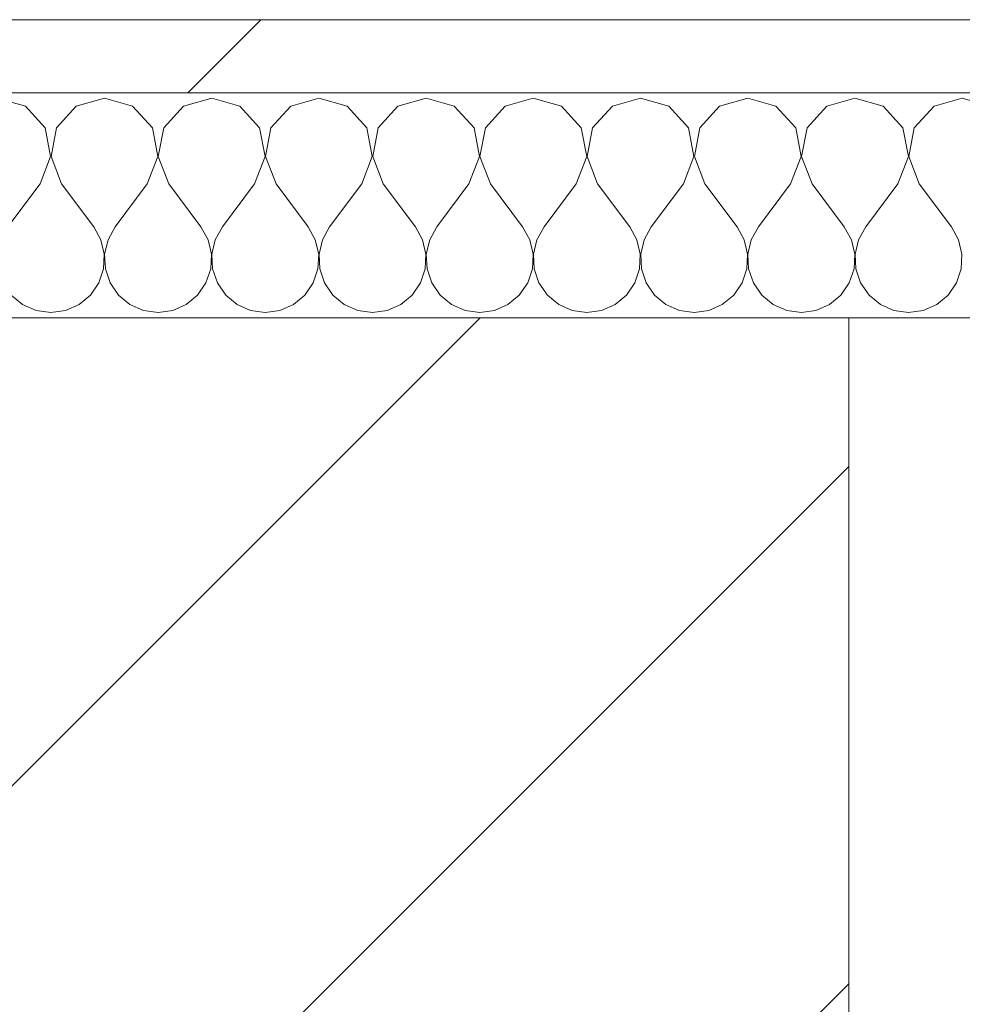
# Model space of a CAD drawing. Header units: millimetres. Extents: x -40968 to 13979, y -19284 to 4746.
# Tile 200 of 234: x -12634 to -12467, y -1184 to -1009. Entities that reach past the tile are written whole.
import ezdxf

# ---------------------------------------------------------------- set-up
doc = ezdxf.new("R2010")
doc.units = ezdxf.units.MM
doc.header["$MEASUREMENT"] = 0
doc.linetypes.add('Wipeout_Contour', pattern=[1000, 0, -1000])
doc.layers.add('10_ESTR_Pilars', color=7, linetype='Continuous')
doc.layers.add('Nuevo_08_E_Envans secs', color=7, linetype='Continuous')
for name, color, linetype, lineweight in [('10_ESTR_Pilars_Pluma_Nº__28', 7, 'Continuous', 20), ('10_ESTR_Pilars_Pluma_Nº__42', 8, 'Continuous', 25), ('Nuevo_08_E_Envans secs_Pluma_Nº__1', 7, 'Continuous', 5)]:
    doc.layers.add(name, color=color, linetype=linetype, lineweight=lineweight)
doc.layers.add('Nuevo_08_E_Envans secs_Pluma_Nº__102', color=7, linetype='Continuous', lineweight=5, true_color=0xcccccc)
doc.layers.add('Nuevo_08_E_Envans secs_Pluma_Nº__177', color=7, linetype='Continuous', lineweight=15, true_color=0xf7e046)

# ---------------------------------------------------------------- blocks, each defined once
blk = doc.blocks.new('*X254')
at = {"layer": 'Nuevo_08_E_Envans secs_Pluma_Nº__102', "color": 254, "linetype": 'Continuous', "lineweight": 5, "true_color": 0xcccccc}
for p, q in [((-12633.09, -1024.18), (-12638.1, -1022.76)), ((-12619.05, -1022.76), (-12624.05, -1024.18)), ((-12614.04, -1024.18), (-12619.05, -1022.76)), ((-12600, -1022.76), (-12605.01, -1024.18)), ((-12594.99, -1024.18), (-12600, -1022.76)), ((-12580.95, -1022.76), (-12585.96, -1024.18)), ((-12575.95, -1024.18), (-12580.95, -1022.76)), ((-12561.9, -1022.76), (-12566.91, -1024.18)), ((-12556.9, -1024.18), (-12561.9, -1022.76)), ((-12542.86, -1022.76), (-12547.86, -1024.18)), ((-12537.85, -1024.18), (-12542.86, -1022.76)), ((-12523.81, -1022.76), (-12528.82, -1024.18)), ((-12518.8, -1024.18), (-12523.81, -1022.76)), ((-12504.76, -1022.76), (-12509.77, -1024.18)), ((-12499.75, -1024.18), (-12504.76, -1022.76)), ((-12485.71, -1022.76), (-12490.72, -1024.18)), ((-12480.71, -1024.18), (-12485.71, -1022.76)), ((-12466.67, -1022.76), (-12471.67, -1024.18)), ((-12461.66, -1024.18), (-12466.67, -1022.76)), ((-12629.58, -1028.02), (-12633.09, -1024.18)), ((-12624.05, -1024.18), (-12627.57, -1028.02)), ((-12610.53, -1028.02), (-12614.04, -1024.18)), ((-12605.01, -1024.18), (-12608.52, -1028.02)), ((-12591.48, -1028.02), (-12594.99, -1024.18)), ((-12585.96, -1024.18), (-12589.47, -1028.02)), ((-12572.43, -1028.02), (-12575.95, -1024.18)), ((-12566.91, -1024.18), (-12570.42, -1028.02)), ((-12553.39, -1028.02), (-12556.9, -1024.18)), ((-12547.86, -1024.18), (-12551.38, -1028.02)), ((-12534.34, -1028.02), (-12537.85, -1024.18)), ((-12528.82, -1024.18), (-12532.33, -1028.02)), ((-12515.29, -1028.02), (-12518.8, -1024.18)), ((-12509.77, -1024.18), (-12513.28, -1028.02)), ((-12496.24, -1028.02), (-12499.75, -1024.18)), ((-12490.72, -1024.18), (-12494.23, -1028.02)), ((-12477.2, -1028.02), (-12480.71, -1024.18)), ((-12471.67, -1024.18), (-12475.19, -1028.02)), ((-12628.61, -1033.14), (-12629.58, -1028.02)), ((-12627.57, -1028.02), (-12628.53, -1033.14)), ((-12609.56, -1033.14), (-12610.53, -1028.02)), ((-12608.52, -1028.02), (-12609.49, -1033.14)), ((-12590.51, -1033.14), (-12591.48, -1028.02)), ((-12589.47, -1028.02), (-12590.44, -1033.14)), ((-12571.47, -1033.14), (-12572.43, -1028.02)), ((-12570.42, -1028.02), (-12571.39, -1033.14)), ((-12552.42, -1033.14), (-12553.39, -1028.02)), ((-12551.38, -1028.02), (-12552.34, -1033.14)), ((-12533.37, -1033.14), (-12534.34, -1028.02)), ((-12532.33, -1028.02), (-12533.29, -1033.14)), ((-12514.32, -1033.14), (-12515.29, -1028.02)), ((-12513.28, -1028.02), (-12514.25, -1033.14)), ((-12495.28, -1033.14), (-12496.24, -1028.02)), ((-12494.23, -1028.02), (-12495.2, -1033.14)), ((-12476.23, -1033.14), (-12477.2, -1028.02)), ((-12475.19, -1028.02), (-12476.15, -1033.14)), ((-12630.48, -1038), (-12628.61, -1033.14)), ((-12628.53, -1033.14), (-12626.67, -1038)), ((-12611.43, -1038), (-12609.56, -1033.14)), ((-12609.49, -1033.14), (-12607.62, -1038)), ((-12592.38, -1038), (-12590.51, -1033.14)), ((-12590.44, -1033.14), (-12588.57, -1038)), ((-12573.33, -1038), (-12571.47, -1033.14)), ((-12571.39, -1033.14), (-12569.52, -1038)), ((-12554.29, -1038), (-12552.42, -1033.14)), ((-12552.34, -1033.14), (-12550.48, -1038)), ((-12535.24, -1038), (-12533.37, -1033.14)), ((-12533.29, -1033.14), (-12531.43, -1038)), ((-12516.19, -1038), (-12514.32, -1033.14)), ((-12514.25, -1033.14), (-12512.38, -1038)), ((-12497.14, -1038), (-12495.28, -1033.14)), ((-12495.2, -1033.14), (-12493.33, -1038)), ((-12478.1, -1038), (-12476.23, -1033.14)), ((-12476.15, -1033.14), (-12474.29, -1038)), ((-12630.48, -1038), (-12636.19, -1045.61)), ((-12626.67, -1038), (-12620.95, -1045.61)), ((-12611.43, -1038), (-12617.14, -1045.61)), ((-12607.62, -1038), (-12601.9, -1045.61)), ((-12592.38, -1038), (-12598.1, -1045.61)), ((-12588.57, -1038), (-12582.86, -1045.61)), ((-12573.33, -1038), (-12579.05, -1045.61)), ((-12569.52, -1038), (-12563.81, -1045.61)), ((-12554.29, -1038), (-12560, -1045.61)), ((-12550.48, -1038), (-12544.76, -1045.61)), ((-12535.24, -1038), (-12540.95, -1045.61)), ((-12531.43, -1038), (-12525.71, -1045.61)), ((-12516.19, -1038), (-12521.9, -1045.61)), ((-12512.38, -1038), (-12506.67, -1045.61)), ((-12497.14, -1038), (-12502.86, -1045.61)), ((-12493.33, -1038), (-12487.62, -1045.61)), ((-12478.1, -1038), (-12483.81, -1045.61)), ((-12474.29, -1038), (-12468.57, -1045.61)), ((-12619.68, -1047.91), (-12620.95, -1045.61)), ((-12617.14, -1045.61), (-12618.41, -1047.91)), ((-12600.63, -1047.91), (-12601.9, -1045.61)), ((-12598.1, -1045.61), (-12599.37, -1047.91)), ((-12581.59, -1047.91), (-12582.86, -1045.61)), ((-12579.05, -1045.61), (-12580.32, -1047.91)), ((-12562.54, -1047.91), (-12563.81, -1045.61)), ((-12560, -1045.61), (-12561.27, -1047.91)), ((-12543.49, -1047.91), (-12544.76, -1045.61)), ((-12540.95, -1045.61), (-12542.22, -1047.91)), ((-12524.44, -1047.91), (-12525.71, -1045.61)), ((-12521.9, -1045.61), (-12523.18, -1047.91)), ((-12505.4, -1047.91), (-12506.67, -1045.61)), ((-12502.86, -1045.61), (-12504.13, -1047.91)), ((-12486.35, -1047.91), (-12487.62, -1045.61)), ((-12483.81, -1045.61), (-12485.08, -1047.91)), ((-12467.3, -1047.91), (-12468.57, -1045.61)), ((-12619.09, -1050.47), (-12619.68, -1047.91)), ((-12618.41, -1047.91), (-12619.01, -1050.47)), ((-12600.04, -1050.47), (-12600.63, -1047.91)), ((-12599.37, -1047.91), (-12599.96, -1050.47)), ((-12580.99, -1050.47), (-12581.59, -1047.91)), ((-12580.32, -1047.91), (-12580.91, -1050.47)), ((-12561.94, -1050.47), (-12562.54, -1047.91)), ((-12561.27, -1047.91), (-12561.87, -1050.47)), ((-12542.9, -1050.47), (-12543.49, -1047.91)), ((-12542.22, -1047.91), (-12542.82, -1050.47)), ((-12523.85, -1050.47), (-12524.44, -1047.91)), ((-12523.18, -1047.91), (-12523.77, -1050.47)), ((-12504.8, -1050.47), (-12505.4, -1047.91)), ((-12504.13, -1047.91), (-12504.72, -1050.47)), ((-12485.75, -1050.47), (-12486.35, -1047.91)), ((-12485.08, -1047.91), (-12485.68, -1050.47)), ((-12466.71, -1050.47), (-12467.3, -1047.91)), ((-12619.21, -1053.1), (-12619.09, -1050.47)), ((-12619.01, -1050.47), (-12618.88, -1053.1)), ((-12600.17, -1053.1), (-12600.04, -1050.47)), ((-12599.96, -1050.47), (-12599.83, -1053.1)), ((-12581.12, -1053.1), (-12580.99, -1050.47)), ((-12580.91, -1050.47), (-12580.79, -1053.1)), ((-12562.07, -1053.1), (-12561.94, -1050.47)), ((-12561.87, -1050.47), (-12561.74, -1053.1)), ((-12543.02, -1053.1), (-12542.9, -1050.47)), ((-12542.82, -1050.47), (-12542.69, -1053.1)), ((-12523.98, -1053.1), (-12523.85, -1050.47)), ((-12523.77, -1050.47), (-12523.64, -1053.1)), ((-12504.93, -1053.1), (-12504.8, -1050.47)), ((-12504.72, -1050.47), (-12504.6, -1053.1)), ((-12485.88, -1053.1), (-12485.75, -1050.47)), ((-12485.68, -1050.47), (-12485.55, -1053.1)), ((-12466.83, -1053.1), (-12466.71, -1050.47)), ((-12620.05, -1055.59), (-12619.21, -1053.1)), ((-12618.88, -1053.1), (-12618.04, -1055.59)), ((-12601.01, -1055.59), (-12600.17, -1053.1)), ((-12599.83, -1053.1), (-12598.99, -1055.59)), ((-12581.96, -1055.59), (-12581.12, -1053.1)), ((-12580.79, -1053.1), (-12579.95, -1055.59)), ((-12562.91, -1055.59), (-12562.07, -1053.1)), ((-12561.74, -1053.1), (-12560.9, -1055.59)), ((-12543.86, -1055.59), (-12543.02, -1053.1)), ((-12542.69, -1053.1), (-12541.85, -1055.59)), ((-12524.81, -1055.59), (-12523.98, -1053.1)), ((-12523.64, -1053.1), (-12522.8, -1055.59)), ((-12505.77, -1055.59), (-12504.93, -1053.1)), ((-12504.6, -1053.1), (-12503.76, -1055.59)), ((-12486.72, -1055.59), (-12485.88, -1053.1)), ((-12485.55, -1053.1), (-12484.71, -1055.59)), ((-12467.67, -1055.59), (-12466.83, -1053.1)), ((-12621.54, -1057.75), (-12620.05, -1055.59)), ((-12618.04, -1055.59), (-12616.55, -1057.75)), ((-12602.49, -1057.75), (-12601.01, -1055.59)), ((-12598.99, -1055.59), (-12597.51, -1057.75)), ((-12583.45, -1057.75), (-12581.96, -1055.59)), ((-12579.95, -1055.59), (-12578.46, -1057.75)), ((-12564.4, -1057.75), (-12562.91, -1055.59)), ((-12560.9, -1055.59), (-12559.41, -1057.75)), ((-12545.35, -1057.75), (-12543.86, -1055.59)), ((-12541.85, -1055.59), (-12540.36, -1057.75)), ((-12526.3, -1057.75), (-12524.81, -1055.59)), ((-12522.8, -1055.59), (-12521.32, -1057.75)), ((-12507.26, -1057.75), (-12505.77, -1055.59)), ((-12503.76, -1055.59), (-12502.27, -1057.75)), ((-12488.21, -1057.75), (-12486.72, -1055.59)), ((-12484.71, -1055.59), (-12483.22, -1057.75)), ((-12469.16, -1057.75), (-12467.67, -1055.59)), ((-12635.6, -1057.75), (-12633.58, -1059.43)), ((-12623.56, -1059.43), (-12621.54, -1057.75)), ((-12616.55, -1057.75), (-12614.53, -1059.43)), ((-12604.52, -1059.43), (-12602.49, -1057.75)), ((-12597.51, -1057.75), (-12595.48, -1059.43)), ((-12585.47, -1059.43), (-12583.45, -1057.75)), ((-12578.46, -1057.75), (-12576.44, -1059.43)), ((-12566.42, -1059.43), (-12564.4, -1057.75)), ((-12559.41, -1057.75), (-12557.39, -1059.43)), ((-12547.37, -1059.43), (-12545.35, -1057.75)), ((-12540.36, -1057.75), (-12538.34, -1059.43)), ((-12528.33, -1059.43), (-12526.3, -1057.75)), ((-12521.32, -1057.75), (-12519.29, -1059.43)), ((-12509.28, -1059.43), (-12507.26, -1057.75)), ((-12502.27, -1057.75), (-12500.25, -1059.43)), ((-12490.23, -1059.43), (-12488.21, -1057.75)), ((-12483.22, -1057.75), (-12481.2, -1059.43)), ((-12471.18, -1059.43), (-12469.16, -1057.75)), ((-12633.58, -1059.43), (-12631.17, -1060.49)), ((-12631.17, -1060.49), (-12628.57, -1060.85)), ((-12628.57, -1060.85), (-12625.97, -1060.49)), ((-12625.97, -1060.49), (-12623.56, -1059.43)), ((-12614.53, -1059.43), (-12612.13, -1060.49)), ((-12612.13, -1060.49), (-12609.52, -1060.85)), ((-12609.52, -1060.85), (-12606.92, -1060.49)), ((-12606.92, -1060.49), (-12604.52, -1059.43)), ((-12595.48, -1059.43), (-12593.08, -1060.49)), ((-12593.08, -1060.49), (-12590.48, -1060.85)), ((-12590.48, -1060.85), (-12587.87, -1060.49)), ((-12587.87, -1060.49), (-12585.47, -1059.43)), ((-12576.44, -1059.43), (-12574.03, -1060.49)), ((-12574.03, -1060.49), (-12571.43, -1060.85)), ((-12571.43, -1060.85), (-12568.83, -1060.49)), ((-12568.83, -1060.49), (-12566.42, -1059.43)), ((-12557.39, -1059.43), (-12554.98, -1060.49)), ((-12554.98, -1060.49), (-12552.38, -1060.85)), ((-12552.38, -1060.85), (-12549.78, -1060.49)), ((-12549.78, -1060.49), (-12547.37, -1059.43)), ((-12538.34, -1059.43), (-12535.94, -1060.49)), ((-12535.94, -1060.49), (-12533.33, -1060.85)), ((-12533.33, -1060.85), (-12530.73, -1060.49)), ((-12530.73, -1060.49), (-12528.33, -1059.43)), ((-12519.29, -1059.43), (-12516.89, -1060.49)), ((-12516.89, -1060.49), (-12514.29, -1060.85)), ((-12514.29, -1060.85), (-12511.68, -1060.49)), ((-12511.68, -1060.49), (-12509.28, -1059.43)), ((-12500.25, -1059.43), (-12497.84, -1060.49)), ((-12497.84, -1060.49), (-12495.24, -1060.85)), ((-12495.24, -1060.85), (-12492.64, -1060.49)), ((-12492.64, -1060.49), (-12490.23, -1059.43)), ((-12481.2, -1059.43), (-12478.79, -1060.49)), ((-12478.79, -1060.49), (-12476.19, -1060.85)), ((-12476.19, -1060.85), (-12473.59, -1060.49)), ((-12473.59, -1060.49), (-12471.18, -1059.43))]:
    blk.add_line(p, q, dxfattribs=at)
blk = doc.blocks.new('Muro_93_1', base_point=(-12035.86, -1061.81))
at = {"layer": 'Nuevo_08_E_Envans secs_Pluma_Nº__1', "color": 7, "linetype": 'Continuous', "lineweight": 5, "flags": 128}
blk.add_lwpolyline([(-12486.81, -1061.81), (-12435.86, -1061.81)], dxfattribs=at)
at = {"layer": 'Nuevo_08_E_Envans secs', "color": 7, "lineweight": 20}
blk.add_blockref('*X254', (0, 0), dxfattribs=at)
at = {"color": 254, "linetype": 'Wipeout_Contour', "lineweight": 0, "ltscale": 50770.047469}
blk.add_wipeout([(-12416.84, -1008.81), (-12886.81, -1008.81), (-12886.81, -1021.81), (-12416.84, -1021.81)], dxfattribs=at).dxf.layer = 'Nuevo_08_E_Envans secs'
at = {"layer": 'Nuevo_08_E_Envans secs_Pluma_Nº__177', "linetype": 'Continuous', "lineweight": 15, "true_color": 0xf7e046}
h = blk.add_hatch(dxfattribs=at)
h.set_pattern_fill('Panellat_HPL_0001', color=53, style=0, pattern_type=2)
h.set_pattern_definition([(45, (0, 0), (-183.848, 183.848), [195, -65]), (45, (7e-14, 183.85), (-183.848, 183.848), [195, -65])])
h.paths.add_polyline_path([(-12416.84, -1008.81), (-12886.81, -1008.81), (-12886.81, -1021.81), (-12416.84, -1021.81)])
at = {"layer": 'Nuevo_08_E_Envans secs_Pluma_Nº__1', "color": 7, "linetype": 'Continuous', "lineweight": 5}
for p, q in [((-12416.84, -1008.81), (-12886.81, -1008.81)), ((-12403.84, -1021.81), (-12886.81, -1021.81))]:
    blk.add_line(p, q, dxfattribs=at)
blk = doc.blocks.new('Pilar_3_1', base_point=(-12686.81, -1337.89))
at = {"color": 254, "linetype": 'Wipeout_Contour', "lineweight": 0, "ltscale": 51040.517598}
blk.add_wipeout([(-12886.81, -1613.98), (-12486.81, -1613.98), (-12486.81, -1061.81), (-12886.81, -1061.81)], dxfattribs=at).dxf.layer = '10_ESTR_Pilars'
at = {"layer": '10_ESTR_Pilars_Pluma_Nº__42', "linetype": 'Continuous', "lineweight": 25}
h = blk.add_hatch(dxfattribs=at)
h.set_pattern_fill('00_GCT_trama_45º_e1_400__05', color=8, style=0, pattern_type=2)
h.set_pattern_definition([(45, (0, 0), (-45.96194, 45.96194), [])])
h.paths.add_polyline_path([(-12886.81, -1613.98), (-12486.81, -1613.98), (-12486.81, -1061.81), (-12886.81, -1061.81)])
at = {"layer": '10_ESTR_Pilars_Pluma_Nº__28', "color": 7, "linetype": 'Continuous', "lineweight": 20, "flags": 128}
blk.add_lwpolyline([(-12886.81, -1613.98), (-12486.81, -1613.98), (-12486.81, -1061.81), (-12886.81, -1061.81)], close=True, dxfattribs=at)

msp = doc.modelspace()

# ---------------------------------------------------------------- block references
at = {"layer": 'Nuevo_08_E_Envans secs', "color": 7, "lineweight": 20}
msp.add_blockref('Muro_93_1', (-12035.86, -1061.81), dxfattribs=at)

# ---------------------------------------------------------------- next in the draw order: block references
at = {"layer": '10_ESTR_Pilars', "color": 7, "lineweight": 20}
msp.add_blockref('Pilar_3_1', (-12686.81, -1337.89), dxfattribs=at)

doc.saveas('drawing.dxf')
